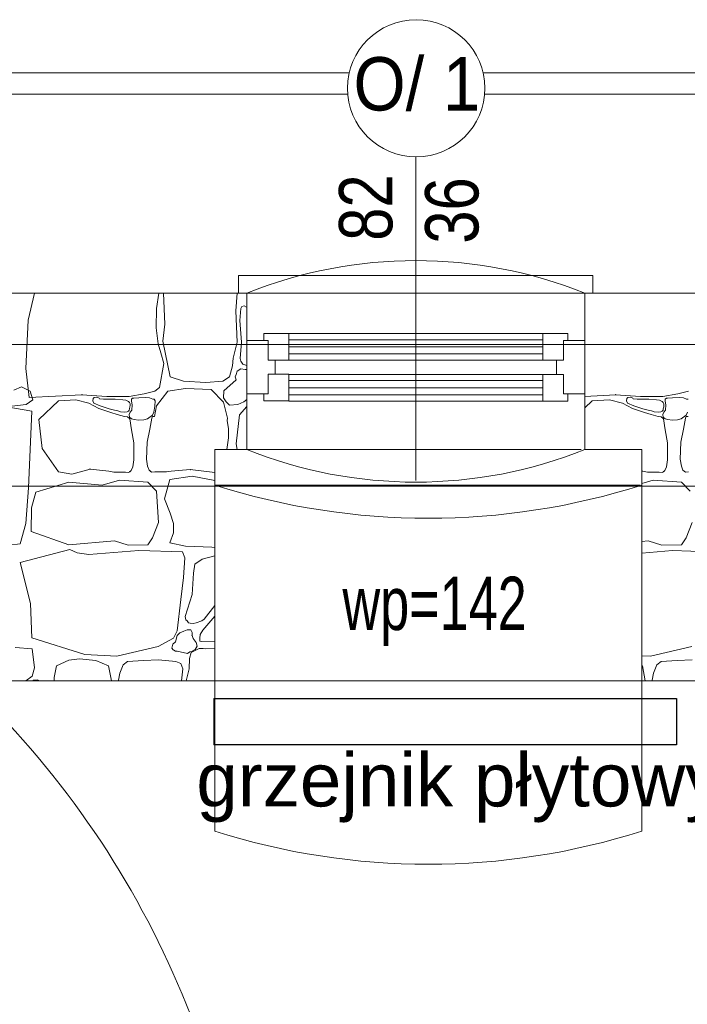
# Model space of a CAD drawing. Header units: millimetres. Extents: x -573548 to 674770, y -184010 to -47794.
# Tile 140 of 181: x 107429 to 109305, y -94878 to -92109. Entities that reach past the tile are written whole.
import ezdxf
from ezdxf.enums import TextEntityAlignment as Align

# ---------------------------------------------------------------- set-up
doc = ezdxf.new("R2010")
doc.units = ezdxf.units.MM
for name, color, linetype, lineweight in [('_PG_URZADZENIA ELEKTR', 150, 'Continuous', 35), ('A.02 RZUT PIWNICY_is$0$_HATCH_Nr_pióra__18', 8, 'Continuous', 9), ('A.02 RZUT PIWNICY_is$0$A-WYSOKOSCI_Nr_pióra__7', 8, 'Continuous', 9), ('A.02 RZUT PIWNICY_is$0$detalokna_Nr_pióra__2', 8, 'Continuous', 9), ('A.02 RZUT PIWNICY_is$0$detalokna_Nr_pióra__8', 8, 'Continuous', 9), ('A.02 RZUT PIWNICY_is$0$GRZEJNIK_Nr_pióra__1', 8, 'Continuous', 9), ('A.02 RZUT PIWNICY_is$0$Nowe_A-OKNA-OPIS_Nr_pióra__59', 8, 'Continuous', 9), ('A.02 RZUT PIWNICY_is$0$Nowe_A_okno_Nr_pióra__59', 8, 'Continuous', 9), ('A.02 RZUT PIWNICY_is$0$OBRYS PARTERU#1_Nr_pióra__1', 8, 'Continuous', 9), ('A.02 RZUT PIWNICY_is$0$opaska_Nr_pióra__1', 8, 'Continuous', 9), ('A.02 RZUT PIWNICY_is$0$PARAPET_Nr_pióra__7', 8, 'Continuous', 9), ('A.02 RZUT PIWNICY_is$0$podciagi_Nr_pióra__1', 8, 'Continuous', 9), ('A.02 RZUT PIWNICY_is$0$strop_Nr_pióra__1', 8, 'Continuous', 9), ('A.02 RZUT PIWNICY_is$0$Structural - Bearing_Nr_pióra__21', 8, 'Continuous', 9), ('A.02 RZUT PIWNICY_is$0$Structural - Grid', 8, 'Continuous', 9), ('A.02 RZUT PIWNICY_is$0$Structural - Grid_Nr_pióra__17', 8, 'Continuous', 9)]:
    doc.layers.add(name, color=color, linetype=linetype, lineweight=lineweight)
doc.styles.add('A.02 RZUT PIWNICY_is$0$STYL_AUTOMATYCZNY_1', font='arial.ttf')
doc.styles.add('A.02 RZUT PIWNICY_is$0$STYL_AUTOMATYCZNY_4', font='arial.ttf', dxfattribs={"width": 0.8})
doc.styles.add('A.02 RZUT PIWNICY_is$0$STYL_AUTOMATYCZNY_5', font='arial.ttf', dxfattribs={"width": 0.7})
doc.styles.add('A.02 RZUT PIWNICY_is$0$STYL_AUTOMATYCZNY_6', font='arial.ttf', dxfattribs={"width": 0.9})

# ---------------------------------------------------------------- blocks, each defined once
blk = doc.blocks.new('*X112')
at = {"layer": 'A.02 RZUT PIWNICY_is$0$_HATCH_Nr_pióra__18'}
for p, q in [((108040.2, -92877.8), (108022.4, -92953.8)), ((108383, -92921.3), (108389.9, -92877.8)), ((108403.5, -92877.8), (108406.9, -92965.4)), ((108606.7, -92927.9), (108609.9, -92877.8)), ((108382.1, -92975.5), (108383, -92921.3)), ((108610, -93015.4), (108606.7, -92927.9)), ((108620.4, -92921.3), (108617.3, -92954.9)), ((108623.5, -92915.4), (108620.4, -92921.3)), ((108630.1, -92913.1), (108623.5, -92915.4)), ((108636.4, -92917.3), (108630.1, -92913.1)), ((108637.3, -92919.3), (108636.4, -92917.3)), ((108022.4, -92953.8), (108015.9, -93089.4)), ((108617.3, -92954.9), (108621.9, -93015.7)), ((108388.5, -93020.8), (108382.1, -92975.5)), ((108406.9, -92965.4), (108401.2, -93012.9)), ((108401.2, -93012.9), (108422.2, -93112.8)), ((108395.5, -93046.1), (108388.5, -93020.8)), ((108598.9, -93060.4), (108610, -93015.4)), ((108621.9, -93015.7), (108618.3, -93061.7)), ((108404.4, -93076.1), (108395.5, -93046.1)), ((108596.8, -93081.8), (108598.9, -93060.4)), ((108618.3, -93061.7), (108620.4, -93069.5)), ((108015.9, -93089.4), (108025.9, -93171.1)), ((108391.5, -93143.4), (108404.4, -93076.1)), ((108588.2, -93112.8), (108596.8, -93081.8)), ((108620.4, -93090.7), (108610.3, -93097.2)), ((108620.4, -93069.5), (108626.5, -93078)), ((108632.7, -93092.2), (108620.4, -93090.7)), ((108626.5, -93078), (108637.3, -93081.3)), ((108637.3, -93092.9), (108632.7, -93092.2)), ((108422.2, -93112.8), (108459.4, -93125.6)), ((108570, -93125.6), (108588.2, -93112.8)), ((108607.3, -93121.5), (108572.7, -93152.2)), ((108607.3, -93106.2), (108605, -93113.3)), ((108605, -93113.3), (108607.3, -93121.5)), ((108610.3, -93097.2), (108607.3, -93106.2)), ((107982.4, -93150.3), (108004.1, -93141.3)), ((108004.1, -93141.3), (108028.2, -93153.3)), ((108378.8, -93153.4), (108391.5, -93143.4)), ((108415.2, -93153.7), (108465.1, -93145.8)), ((108459.4, -93125.6), (108522.1, -93129.3)), ((108465.1, -93145.8), (108537, -93149.1)), ((108522.1, -93129.3), (108570, -93125.6)), ((108537, -93149.1), (108571.9, -93184.2)), ((108572.7, -93152.2), (108571.7, -93172.6)), ((108036, -93178), (108017.3, -93190.6)), ((108025.9, -93171.1), (108173.7, -93163.7)), ((108028.2, -93153.3), (108036, -93178)), ((108156.8, -93177.6), (108108.2, -93180.3)), ((108193.1, -93187.4), (108156.8, -93177.6)), ((108173.7, -93163.7), (108244, -93168.9)), ((108205.4, -93174.5), (108204.3, -93181.1)), ((108208.3, -93171.2), (108205.4, -93174.5)), ((108214.3, -93170.6), (108208.3, -93171.2)), ((108218.6, -93171.5), (108214.3, -93170.6)), ((108221.9, -93173), (108218.6, -93171.5)), ((108223.6, -93174.9), (108221.9, -93173)), ((108234.4, -93175.8), (108223.6, -93174.9)), ((108267.6, -93175.7), (108234.4, -93175.8)), ((108244, -93168.9), (108306.8, -93168.9)), ((108288.8, -93177.7), (108267.6, -93175.7)), ((108297.2, -93179), (108288.8, -93177.7)), ((108304.9, -93182.7), (108297.2, -93179)), ((108306.8, -93168.9), (108348.5, -93160.6)), ((108313.3, -93175.7), (108312.9, -93182)), ((108316.4, -93172.7), (108313.3, -93175.7)), ((108320.1, -93173.1), (108316.4, -93172.7)), ((108333.4, -93172.2), (108320.1, -93173.1)), ((108352, -93171.3), (108333.4, -93172.2)), ((108348.5, -93160.6), (108378.8, -93153.4)), ((108364.2, -93172.5), (108352, -93171.3)), ((108373.3, -93175.7), (108364.2, -93172.5)), ((108377.3, -93176.2), (108373.3, -93175.7)), ((108379.3, -93180.7), (108377.3, -93176.2)), ((108383.7, -93194.8), (108415.2, -93153.7)), ((108571.7, -93172.6), (108578.8, -93183.6)), ((108629.3, -93183.1), (108637.3, -93177)), ((108033.4, -93209.6), (107962.5, -93197.8)), ((108017.3, -93190.6), (107977, -93195.4)), ((108108.2, -93180.3), (108052.7, -93233.1)), ((108221.7, -93202.1), (108193.1, -93187.4)), ((108204.3, -93181.1), (108207.1, -93187.4)), ((108207.1, -93187.4), (108225.1, -93194.9)), ((108255, -93213.5), (108221.7, -93202.1)), ((108225.1, -93194.9), (108250.1, -93203)), ((108250.1, -93203), (108265.2, -93207.1)), ((108265.2, -93207.1), (108274.7, -93208.7)), ((108307.9, -93185.4), (108304.9, -93182.7)), ((108304.9, -93209.8), (108307, -93207.1)), ((108307, -93207.1), (108307.8, -93203.4)), ((108307.8, -93203.4), (108308.9, -93197.7)), ((108309.8, -93189.1), (108307.9, -93185.4)), ((108308.9, -93197.7), (108309.3, -93193.4)), ((108313.8, -93207), (108309, -93212.7)), ((108309.3, -93193.4), (108309.8, -93189.1)), ((108312.9, -93182), (108314.8, -93192.1)), ((108314.8, -93192.1), (108313.8, -93207)), ((108376, -93212.3), (108378.7, -93195.7)), ((108377.4, -93224.6), (108383.7, -93194.8)), ((108378.7, -93195.7), (108379.3, -93180.7)), ((108571.9, -93184.2), (108582.6, -93229.8)), ((108578.8, -93183.6), (108588.8, -93193)), ((108588.8, -93193), (108611.7, -93191.2)), ((108611.7, -93191.2), (108629.3, -93183.1)), ((108637.3, -93196.9), (108617.1, -93219.7)), ((108024, -93425.6), (108033.4, -93209.6)), ((108052.7, -93233.1), (108062.5, -93314.9)), ((108273.3, -93219.1), (108255, -93213.5)), ((108293.1, -93224.4), (108273.3, -93219.1)), ((108274.7, -93208.7), (108282.4, -93211.2)), ((108282.4, -93211.2), (108294.9, -93212.3)), ((108301.6, -93226), (108293.1, -93224.4)), ((108294.9, -93212.3), (108300.6, -93211.9)), ((108300.6, -93211.9), (108304.9, -93209.8)), ((108308.2, -93231.4), (108301.6, -93226)), ((108309, -93212.7), (108306.3, -93219.4)), ((108306.3, -93219.4), (108307.7, -93226.5)), ((108307.7, -93226.5), (108313.3, -93231.4)), ((108313.3, -93262.1), (108308.2, -93231.4)), ((108313.3, -93231.4), (108320.7, -93233.6)), ((108320.7, -93233.6), (108332.4, -93234.8)), ((108332.4, -93234.8), (108347.8, -93234.5)), ((108347.8, -93234.5), (108358, -93231.4)), ((108358, -93231.4), (108372, -93220.5)), ((108364.6, -93260.4), (108370.6, -93229.8)), ((108370.6, -93229.8), (108372.4, -93225.1)), ((108372, -93220.5), (108376, -93212.3)), ((108372.4, -93225.1), (108377.4, -93224.6)), ((108582.6, -93229.8), (108581.8, -93236.1)), ((108617.1, -93219.7), (108607.1, -93301.9)), ((108320, -93298.9), (108313.3, -93262.1)), ((108357, -93297), (108364.6, -93260.4)), ((108581.8, -93236.1), (108585.8, -93259.6)), ((108585.8, -93259.6), (108586.1, -93284.3)), ((108586.1, -93284.3), (108581.1, -93317.8)), ((108062.5, -93314.9), (108108.2, -93380.3)), ((108320, -93347), (108320, -93298.9)), ((108355.7, -93345.1), (108357, -93297)), ((108607.1, -93301.9), (108610.3, -93317.8)), ((108358.6, -93364.6), (108355.7, -93345.1)), ((108145.2, -93387.3), (108196.7, -93372.6)), ((108196.7, -93372.6), (108249.9, -93378.5)), ((108312.4, -93377), (108316.5, -93366.5)), ((108316.5, -93366.5), (108320, -93347)), ((108362.4, -93375.2), (108358.6, -93364.6)), ((108108.2, -93380.3), (108145.2, -93387.3)), ((108249.9, -93378.5), (108263.2, -93380.9)), ((108263.2, -93380.9), (108296.3, -93381.5)), ((108296.3, -93381.5), (108304.9, -93382.5)), ((108304.9, -93382.5), (108308.2, -93380.3)), ((108308.2, -93380.3), (108312.4, -93377)), ((108366.5, -93378.6), (108362.4, -93375.2)), ((108369.8, -93380.9), (108366.5, -93378.6)), ((108378.4, -93380.2), (108369.8, -93380.9)), ((108411.5, -93380.5), (108378.4, -93380.2)), ((108424.8, -93378.5), (108411.5, -93380.5)), ((108421, -93402.2), (108483.3, -93392.3)), ((108478.2, -93374), (108424.8, -93378.5)), ((108547.3, -93381.9), (108478.2, -93374)), ((108483.3, -93392.3), (108547.3, -93404.7)), ((108016.2, -93525.9), (108024, -93425.6)), ((108136.9, -93409.6), (108044.4, -93437.3)), ((108230.3, -93417.5), (108136.9, -93409.6)), ((108279.4, -93403.8), (108230.3, -93417.5)), ((108358.7, -93409.6), (108279.4, -93403.8)), ((108383.4, -93434.4), (108358.7, -93409.6)), ((108405.7, -93456.7), (108421, -93402.2)), ((108044.4, -93437.3), (108031.9, -93481.4)), ((108388.8, -93523.1), (108383.4, -93434.4)), ((108422.2, -93496.7), (108405.7, -93456.7)), ((108031.9, -93481.4), (108031.1, -93548.6)), ((108430.9, -93526), (108422.2, -93496.7)), ((108000.6, -93582.7), (108016.2, -93525.9)), ((108371.8, -93565.6), (108388.8, -93523.1)), ((108431.3, -93551.6), (108430.9, -93526)), ((108031.1, -93548.6), (108136.9, -93585.5)), ((108358.7, -93585.5), (108371.8, -93565.6)), ((108421, -93580.1), (108431.3, -93551.6)), ((107919.1, -93592.5), (108000.6, -93582.7)), ((108136.9, -93585.5), (108265.3, -93574.3)), ((108265.3, -93574.3), (108303.7, -93586.7)), ((108303.7, -93586.7), (108358.7, -93585.5)), ((108465.1, -93589.6), (108421, -93580.1)), ((108539, -93592.5), (108465.1, -93589.6)), ((108547.3, -93592.8), (108539, -93592.5)), ((108000, -93635.1), (108139.9, -93598.7)), ((108139.9, -93598.7), (108160.1, -93608.2)), ((108160.1, -93608.2), (108193.4, -93613.1)), ((108193.4, -93613.1), (108333.4, -93602)), ((108333.4, -93602), (108456.8, -93605.7)), ((108456.8, -93605.7), (108463.4, -93622.2)), ((108463.4, -93622.2), (108459.7, -93677.9)), ((108547.3, -93616.4), (108511.7, -93626)), ((108029.5, -93750.8), (108000, -93635.1)), ((108491.1, -93639.9), (108487, -93665.1)), ((108511.7, -93626), (108491.1, -93639.9)), ((108459.7, -93677.9), (108451.4, -93739)), ((108487, -93665.1), (108483.7, -93725)), ((108483.7, -93725), (108463.7, -93787.3)), ((108033.3, -93847.6), (108029.5, -93750.8)), ((108451.4, -93739), (108442, -93827.4)), ((108517.2, -93794.7), (108547.3, -93756.1)), ((108463.7, -93787.3), (108465.9, -93796.2)), ((108547.3, -93786.5), (108513.9, -93825.3)), ((108465.9, -93796.2), (108469.3, -93799.7)), ((108469.3, -93799.7), (108473, -93804.7)), ((108473, -93804.7), (108477.7, -93805.6)), ((108477.7, -93805.6), (108486.9, -93807.3)), ((108486.9, -93807.3), (108494.5, -93805.1)), ((108494.5, -93805.1), (108510.7, -93799.4)), ((108510.7, -93799.4), (108517.2, -93794.7)), ((108442, -93827.4), (108430.8, -93848)), ((108441.1, -93840.6), (108437, -93858.6)), ((108448.9, -93833.3), (108441.1, -93840.6)), ((108460.7, -93828), (108448.9, -93833.3)), ((108469.4, -93824.3), (108460.7, -93828)), ((108480.4, -93824.5), (108469.4, -93824.3)), ((108483.9, -93832.6), (108480.4, -93824.5)), ((108483.3, -93840.6), (108483.9, -93832.6)), ((108486.2, -93848.8), (108483.3, -93840.6)), ((108506.4, -93837.8), (108505.5, -93848.3)), ((108513.9, -93825.3), (108506.4, -93837.8)), ((108181.6, -93894.2), (108033.3, -93847.6)), ((108388.3, -93871.5), (108272, -93898.6)), ((108430.8, -93848), (108388.3, -93871.5)), ((108429.1, -93865), (108426.8, -93876.1)), ((108437, -93858.6), (108429.1, -93865)), ((108494.9, -93860.4), (108486.2, -93848.8)), ((108497.4, -93870.7), (108494.9, -93860.4)), ((108495.4, -93875.5), (108497.4, -93870.7)), ((108505.5, -93848.3), (108505.4, -93856.4)), ((108505.4, -93856.4), (108509.7, -93857.1)), ((108509.7, -93857.1), (108547.3, -93857)), ((108033.9, -93878), (107986.6, -93874.6)), ((108040.6, -93931.7), (108033.9, -93878)), ((108272, -93898.6), (108181.6, -93894.2)), ((108426.8, -93876.1), (108430, -93881.3)), ((108430, -93881.3), (108432.2, -93882)), ((108432.2, -93882), (108436.7, -93884.3)), ((108436.7, -93884.3), (108441.1, -93884.7)), ((108441.1, -93884.7), (108470.8, -93891.3)), ((108470.8, -93891.3), (108477.4, -93886.5)), ((108480.8, -93888.9), (108476.1, -93905.4)), ((108477.4, -93886.5), (108483.3, -93884.7)), ((108503.5, -93877.4), (108480.8, -93888.9)), ((108483.3, -93884.7), (108492.5, -93879.8)), ((108492.5, -93879.8), (108495.4, -93875.5)), ((108515, -93876.8), (108503.5, -93877.4)), ((108520.5, -93877.7), (108515, -93876.8)), ((108547.3, -93877), (108520.5, -93877.7)), ((108102.8, -93925.6), (108095.6, -93959.1)), ((108136.7, -93909.7), (108102.8, -93925.6)), ((108167.1, -93906.2), (108136.7, -93909.7)), ((108213.4, -93910.7), (108167.1, -93906.2)), ((108249, -93925.6), (108213.4, -93910.7)), ((108257.3, -93967.8), (108249, -93925.6)), ((108289.5, -93923.5), (108280.3, -93946.2)), ((108301.9, -93913.7), (108289.5, -93923.5)), ((108346.8, -93910.7), (108301.9, -93913.7)), ((108389, -93909.3), (108346.8, -93910.7)), ((108437.7, -93913.7), (108389, -93909.3)), ((108452.2, -93919.1), (108437.7, -93913.7)), ((108457.4, -93934.5), (108452.2, -93919.1)), ((108476.1, -93905.4), (108475.6, -93934)), ((108016.2, -93967.8), (108033.9, -93954.7)), ((108033.9, -93954.7), (108040.6, -93931.7)), ((108280.3, -93946.2), (108276.8, -93966.3)), ((108453.5, -93967.8), (108457.4, -93934.5)), ((108475.6, -93934), (108467, -93967.8)), ((108036, -93967.8), (108037.7, -93966.2)), ((108037.7, -93966.2), (108047.7, -93965)), ((108047.7, -93965), (108055.7, -93967.8)), ((108095.6, -93959.1), (108095.4, -93967.8)), ((108276.8, -93966.3), (108276.8, -93967.8))]:
    blk.add_line(p, q, dxfattribs=at)
for p in [(108173.7, -93163.7), (108196.7, -93372.6), (108308.2, -93380.3), (108308.2, -93380.3), (108366.5, -93378.6), (108366.5, -93378.6), (108478.2, -93374), (108483.3, -93840.6)]:
    blk.add_point(p, dxfattribs=at)
blk = doc.blocks.new('A.02 RZUT PIWNICY_is$0$Wypełnienie_17_1')
at = {"layer": 'A.02 RZUT PIWNICY_is$0$_HATCH_Nr_pióra__18'}
blk.add_blockref('*X112', (0, 0), dxfattribs=at)
blk = doc.blocks.new('*X114')
at = {"layer": 'A.02 RZUT PIWNICY_is$0$_HATCH_Nr_pióra__18'}
for p, q in [((109587.3, -93168), (109673.7, -93163.7)), ((109656.8, -93177.6), (109608.2, -93180.3)), ((109693.1, -93187.4), (109656.8, -93177.6)), ((109673.7, -93163.7), (109744, -93168.9)), ((109705.4, -93174.5), (109704.3, -93181.1)), ((109708.3, -93171.2), (109705.4, -93174.5)), ((109714.3, -93170.6), (109708.3, -93171.2)), ((109718.6, -93171.5), (109714.3, -93170.6)), ((109721.9, -93173), (109718.6, -93171.5)), ((109723.6, -93174.9), (109721.9, -93173)), ((109734.4, -93175.8), (109723.6, -93174.9)), ((109767.6, -93175.7), (109734.4, -93175.8)), ((109744, -93168.9), (109806.8, -93168.9)), ((109788.8, -93177.7), (109767.6, -93175.7)), ((109797.2, -93179), (109788.8, -93177.7)), ((109804.9, -93182.7), (109797.2, -93179)), ((109806.8, -93168.9), (109848.5, -93160.6)), ((109813.3, -93175.7), (109812.9, -93182)), ((109816.4, -93172.7), (109813.3, -93175.7)), ((109820.1, -93173.1), (109816.4, -93172.7)), ((109833.4, -93172.2), (109820.1, -93173.1)), ((109852, -93171.3), (109833.4, -93172.2)), ((109848.5, -93160.6), (109878.8, -93153.4)), ((109864.2, -93172.5), (109852, -93171.3)), ((109873.3, -93175.7), (109864.2, -93172.5)), ((109877.3, -93176.2), (109873.3, -93175.7)), ((109608.2, -93180.3), (109587.3, -93200.2)), ((109721.7, -93202.1), (109693.1, -93187.4)), ((109704.3, -93181.1), (109707.1, -93187.4)), ((109707.1, -93187.4), (109725.1, -93194.9)), ((109755, -93213.5), (109721.7, -93202.1)), ((109725.1, -93194.9), (109750.1, -93203)), ((109750.1, -93203), (109765.2, -93207.1)), ((109765.2, -93207.1), (109774.7, -93208.7)), ((109807.9, -93185.4), (109804.9, -93182.7)), ((109804.9, -93209.8), (109807, -93207.1)), ((109807, -93207.1), (109807.8, -93203.4)), ((109807.8, -93203.4), (109808.9, -93197.7)), ((109809.8, -93189.1), (109807.9, -93185.4)), ((109808.9, -93197.7), (109809.3, -93193.4)), ((109813.8, -93207), (109809, -93212.7)), ((109809.3, -93193.4), (109809.8, -93189.1)), ((109812.9, -93182), (109814.8, -93192.1)), ((109814.8, -93192.1), (109813.8, -93207)), ((109773.3, -93219.1), (109755, -93213.5)), ((109793.1, -93224.4), (109773.3, -93219.1)), ((109774.7, -93208.7), (109782.4, -93211.2)), ((109782.4, -93211.2), (109794.9, -93212.3)), ((109801.6, -93226), (109793.1, -93224.4)), ((109794.9, -93212.3), (109800.6, -93211.9)), ((109800.6, -93211.9), (109804.9, -93209.8)), ((109808.2, -93231.4), (109801.6, -93226)), ((109809, -93212.7), (109806.3, -93219.4)), ((109806.3, -93219.4), (109807.7, -93226.5)), ((109807.7, -93226.5), (109813.3, -93231.4)), ((109813.3, -93262.1), (109808.2, -93231.4)), ((109813.3, -93231.4), (109820.7, -93233.6)), ((109820.7, -93233.6), (109832.4, -93234.8)), ((109832.4, -93234.8), (109847.8, -93234.5)), ((109847.8, -93234.5), (109858, -93231.4)), ((109858, -93231.4), (109872, -93220.5)), ((109864.6, -93260.4), (109870.6, -93229.8)), ((109870.6, -93229.8), (109872.4, -93225.1)), ((109872, -93220.5), (109876, -93212.3)), ((109872.4, -93225.1), (109877.4, -93224.6)), ((109820, -93298.9), (109813.3, -93262.1)), ((109857, -93297), (109864.6, -93260.4)), ((109820, -93347), (109820, -93298.9)), ((109855.7, -93345.1), (109857, -93297)), ((109858.6, -93364.6), (109855.7, -93345.1)), ((109812.4, -93377), (109816.5, -93366.5)), ((109816.5, -93366.5), (109820, -93347)), ((109862.4, -93375.2), (109858.6, -93364.6)), ((109747.3, -93378.2), (109749.9, -93378.5)), ((109749.9, -93378.5), (109763.2, -93380.9)), ((109763.2, -93380.9), (109796.3, -93381.5)), ((109796.3, -93381.5), (109804.9, -93382.5)), ((109804.9, -93382.5), (109808.2, -93380.3)), ((109808.2, -93380.3), (109812.4, -93377)), ((109866.5, -93378.6), (109862.4, -93375.2)), ((109869.8, -93380.9), (109866.5, -93378.6)), ((109878.4, -93380.2), (109869.8, -93380.9)), ((109779.4, -93403.8), (109747.3, -93412.7)), ((109858.7, -93409.6), (109779.4, -93403.8)), ((109883.4, -93434.4), (109858.7, -93409.6)), ((109871.8, -93565.6), (109888.8, -93523.1)), ((109858.7, -93585.5), (109871.8, -93565.6)), ((109747.3, -93575.9), (109765.3, -93574.3)), ((109765.3, -93574.3), (109803.7, -93586.7)), ((109803.7, -93586.7), (109858.7, -93585.5)), ((109747.3, -93608.8), (109833.4, -93602)), ((109833.4, -93602), (109956.8, -93605.7)), ((109888.3, -93871.5), (109772, -93898.6)), ((109772, -93898.6), (109747.3, -93897.4)), ((109749, -93925.6), (109747.3, -93924.9)), ((109757.3, -93967.8), (109749, -93925.6)), ((109789.5, -93923.5), (109780.3, -93946.2)), ((109801.9, -93913.7), (109789.5, -93923.5)), ((109846.8, -93910.7), (109801.9, -93913.7)), ((109889, -93909.3), (109846.8, -93910.7)), ((109780.3, -93946.2), (109776.8, -93966.3)), ((109776.8, -93966.3), (109776.8, -93967.8))]:
    blk.add_line(p, q, dxfattribs=at)
for p in [(109673.7, -93163.7), (109808.2, -93380.3), (109808.2, -93380.3), (109866.5, -93378.6), (109866.5, -93378.6)]:
    blk.add_point(p, dxfattribs=at)
blk = doc.blocks.new('A.02 RZUT PIWNICY_is$0$Wypełnienie_18_1')
at = {"layer": 'A.02 RZUT PIWNICY_is$0$_HATCH_Nr_pióra__18'}
blk.add_blockref('*X114', (0, 0), dxfattribs=at)
blk = doc.blocks.new('A.02 RZUT PIWNICY_is$0$Standardowy znacznik osi_3')
at = {"layer": 'A.02 RZUT PIWNICY_is$0$Structural - Grid_Nr_pióra__17'}
blk.add_line((2962.2, 0), (40906.6, 0), dxfattribs=at)
at = {"layer": 'A.02 RZUT PIWNICY_is$0$Structural - Grid_Nr_pióra__17', "style": 'A.02 RZUT PIWNICY_is$0$STYL_AUTOMATYCZNY_1'}
for tag, p in [('AC_MarkerText_1_0', (-250, -335)), ('AC_MarkerText_1_1', (44118.7, -335))]:
    blk.add_attdef(tag, text='', height=350, rotation=180, dxfattribs=at).set_placement(p, align=Align.TOP_CENTER)
blk = doc.blocks.new('A.02 RZUT PIWNICY_is')
at = {"layer": 'A.02 RZUT PIWNICY_is$0$detalokna_Nr_pióra__2'}
blk.add_line((108547.3, -93967.8), (109747.3, -93967.8), dxfattribs=at)
blk.add_lwpolyline([(108614.3, -92877.8), (108614.3, -92827.8), (109609.7, -92827.8), (109609.7, -92877.8)], dxfattribs=at)
at = {"layer": 'A.02 RZUT PIWNICY_is$0$detalokna_Nr_pióra__8'}
blk.add_line((109587.3, -92877.8), (108637.3, -92877.8), dxfattribs=at)
at = {"layer": 'A.02 RZUT PIWNICY_is$0$GRZEJNIK_Nr_pióra__1'}
blk.add_lwpolyline([(108544.5, -94147.8), (109844.5, -94147.8), (109844.5, -94017.8), (108544.5, -94017.8)], close=True, dxfattribs=at)
at = {"layer": 'A.02 RZUT PIWNICY_is$0$Nowe_A-OKNA-OPIS_Nr_pióra__59'}
blk.add_line((109112.3, -93404.8), (109112.3, -92494.7), dxfattribs=at)
blk.add_circle((109113.3, -92301.7), 193, dxfattribs=at)
at = {"layer": 'A.02 RZUT PIWNICY_is$0$Nowe_A_okno_Nr_pióra__59'}
for points in [[(108637.3, -93160.9), (108637.3, -93010.9), (108697.3, -93010.9), (108697.3, -93065.9), (108717.2, -93065.9), (108717.2, -93105.9), (108697.3, -93105.9), (108697.3, -93160.9)], [(108755.4, -92990.9), (108755.4, -93065.9), (108697.3, -93065.9), (108697.3, -93010.9), (108685.5, -93010.9), (108685.5, -92990.9)], [(109469.1, -92991.3), (109469.1, -93066.3), (109527.3, -93066.3), (109527.3, -93011.3), (109539.1, -93011.3), (109539.1, -92991.3)], [(109587.3, -93161.3), (109587.3, -93011.3), (109527.3, -93011.3), (109527.3, -93066.3), (109507.3, -93066.3), (109507.3, -93106.3), (109527.3, -93106.3), (109527.3, -93161.3)], [(108755.4, -93180.9), (108755.4, -93105.9), (108697.3, -93105.9), (108697.3, -93160.9), (108685.5, -93160.9), (108685.5, -93180.9)], [(109469.1, -93181.3), (109469.1, -93106.3), (109527.3, -93106.3), (109527.3, -93161.3), (109539.1, -93161.3), (109539.1, -93181.3)]]:
    blk.add_lwpolyline(points, close=True, dxfattribs=at)
for points in [[(109469.1, -92991.3), (108755.4, -92991.3)], [(108755.4, -93008.8), (109469.1, -93008.8)], [(108755.4, -93028.8), (109469.1, -93028.8)], [(108755.4, -93048.8), (109469.1, -93048.8)], [(108755.4, -93066.3), (109469.1, -93066.3)], [(108755.4, -93106.3), (109469.1, -93106.3)], [(108755.4, -93123.8), (109469.1, -93123.8)], [(108755.4, -93143.8), (109469.1, -93143.8)], [(108755.4, -93163.8), (109469.1, -93163.8)], [(109469.1, -93181.3), (108755.4, -93181.3)]]:
    blk.add_lwpolyline(points, dxfattribs=at)
at = {"layer": 'A.02 RZUT PIWNICY_is$0$OBRYS PARTERU#1_Nr_pióra__1'}
blk.add_lwpolyline([(87547.3, -93022.2), (87547.3, -93622.2), (80856, -93622.2), (80856, -97482.2), (80306.7, -97482.2), (80306.7, -101132.2), (82397.3, -101132.2), (82397.3, -105082.2), (87537.3, -105082.2), (87537.3, -105471.8), (106939.7, -105472.5), (118516.4, -105372.5), (118516.4, -93022.2)], close=True, dxfattribs=at)
at = {"layer": 'A.02 RZUT PIWNICY_is$0$opaska_Nr_pióra__1'}
for points in [[(108925.4, -92257.8), (106271.2, -92257.8)], [(111945.4, -92257.8), (109301.2, -92257.8)], [(108921, -92317.8), (106275.6, -92317.8)], [(111941, -92317.8), (109305.6, -92317.8)]]:
    blk.add_lwpolyline(points, dxfattribs=at)
at = {"layer": 'A.02 RZUT PIWNICY_is$0$podciagi_Nr_pióra__1'}
for p, q in [((108637.3, -93317.8), (109577.3, -93317.8)), ((108547.3, -93417.8), (109743.1, -93417.8)), ((108547.3, -93967.8), (108547.3, -94390.9)), ((109747.3, -93967.8), (109747.3, -94390.9))]:
    blk.add_line(p, q, dxfattribs=at)
for centre, radius, start, end in [((106076.4, -95840.2), 2577.2, 313.5577, 46.5955), ((109147.3, -92502.8), 1981.2, 252.371, 287.629)]:
    blk.add_arc(centre, radius, start, end, dxfattribs=at)
at = {"layer": 'A.02 RZUT PIWNICY_is$0$strop_Nr_pióra__1'}
for centre, radius, start, end in [((109112.3, -94065.5), 1279.2, 68.2017, 111.7983), ((109112.3, -92130.1), 1279.2, 248.2017, 291.7983), ((109147.3, -91529.7), 1981.2, 252.371, 287.629)]:
    blk.add_arc(centre, radius, start, end, dxfattribs=at)
at = {"layer": 'A.02 RZUT PIWNICY_is$0$Structural - Bearing_Nr_pióra__21'}
for p, q in [((108637.3, -92877.8), (106587.3, -92877.8)), ((108637.3, -93317.8), (108637.3, -92877.8)), ((109587.3, -93317.8), (109587.3, -92877.8)), ((111657.3, -92877.8), (109587.3, -92877.8)), ((108547.3, -93967.8), (108547.3, -93317.8)), ((108637.3, -93317.8), (108547.3, -93317.8)), ((109747.3, -93317.8), (109587.3, -93317.8)), ((109747.3, -93967.8), (109747.3, -93317.8)), ((108547.3, -93967.8), (107847.3, -93967.8)), ((111267.3, -93967.8), (109747.3, -93967.8))]:
    blk.add_line(p, q, dxfattribs=at)
at = {"layer": 'A.02 RZUT PIWNICY_is$0$_HATCH_Nr_pióra__18'}
for name in ['A.02 RZUT PIWNICY_is$0$Wypełnienie_17_1', 'A.02 RZUT PIWNICY_is$0$Wypełnienie_18_1']:
    blk.add_blockref(name, (0, 0), dxfattribs=at)
at = {"layer": 'A.02 RZUT PIWNICY_is$0$Structural - Grid', "zscale": 1000, "rotation": 180}
blk.add_blockref('A.02 RZUT PIWNICY_is$0$Standardowy znacznik osi_3', (121686.6, -93420.2), dxfattribs=at)
at = {"layer": 'A.02 RZUT PIWNICY_is$0$A-WYSOKOSCI_Nr_pióra__7', "insert": (109234.8, -94269), "char_height": 150, "attachment_point": 5, "style": 'A.02 RZUT PIWNICY_is$0$STYL_AUTOMATYCZNY_1'}
blk.add_mtext('\\A1;{\\pqc;\\fArial|b0|i0|c238|p0;\\W1.000000;grzejnik płytowy}', dxfattribs=at)
at = {"layer": 'A.02 RZUT PIWNICY_is$0$Nowe_A-OKNA-OPIS_Nr_pióra__59', "insert": (109115.2, -92290.2), "char_height": 150, "attachment_point": 5, "style": 'A.02 RZUT PIWNICY_is$0$STYL_AUTOMATYCZNY_6'}
blk.add_mtext('\\A1;{\\pqc;\\fArial|b0|i0|c238|p0;\\W0.900000;O/ 1}', dxfattribs=at)
at = {"layer": 'A.02 RZUT PIWNICY_is$0$Nowe_A-OKNA-OPIS_Nr_pióra__59', "char_height": 150, "attachment_point": 5, "rotation": 90, "style": 'A.02 RZUT PIWNICY_is$0$STYL_AUTOMATYCZNY_4'}
for s, insert in [('\\A1;{\\pqc;\\fArial|b0|i0|c238|p0;\\W0.800000;82}', (108972.3, -92637.2)), ('\\A1;{\\pqc;\\fArial|b0|i0|c238|p0;\\W0.800000;36}', (109214.4, -92645.3))]:
    blk.add_mtext(s, dxfattribs=dict(at, insert=insert))
at = {"layer": 'A.02 RZUT PIWNICY_is$0$PARAPET_Nr_pióra__7', "insert": (109165.1, -93772.9), "char_height": 150, "attachment_point": 5, "style": 'A.02 RZUT PIWNICY_is$0$STYL_AUTOMATYCZNY_5'}
blk.add_mtext('\\A1;{\\pqc;\\fArial|b0|i0|c238|p0;\\W0.700000;wp=142}', dxfattribs=at)

msp = doc.modelspace()

# ---------------------------------------------------------------- linework, layer by layer
at = {"layer": '_PG_URZADZENIA ELEKTR', "lineweight": 25}
msp.add_lwpolyline([(107977.032, -94017.802), (109274.241, -94017.802), (109274.241, -94147.802), (107977.032, -94147.802)], close=True, dxfattribs=at)

# ---------------------------------------------------------------- block references
at = {"ltscale": 10}
msp.add_blockref('A.02 RZUT PIWNICY_is', (-570.227, 0), dxfattribs=at)

doc.saveas('drawing.dxf')
